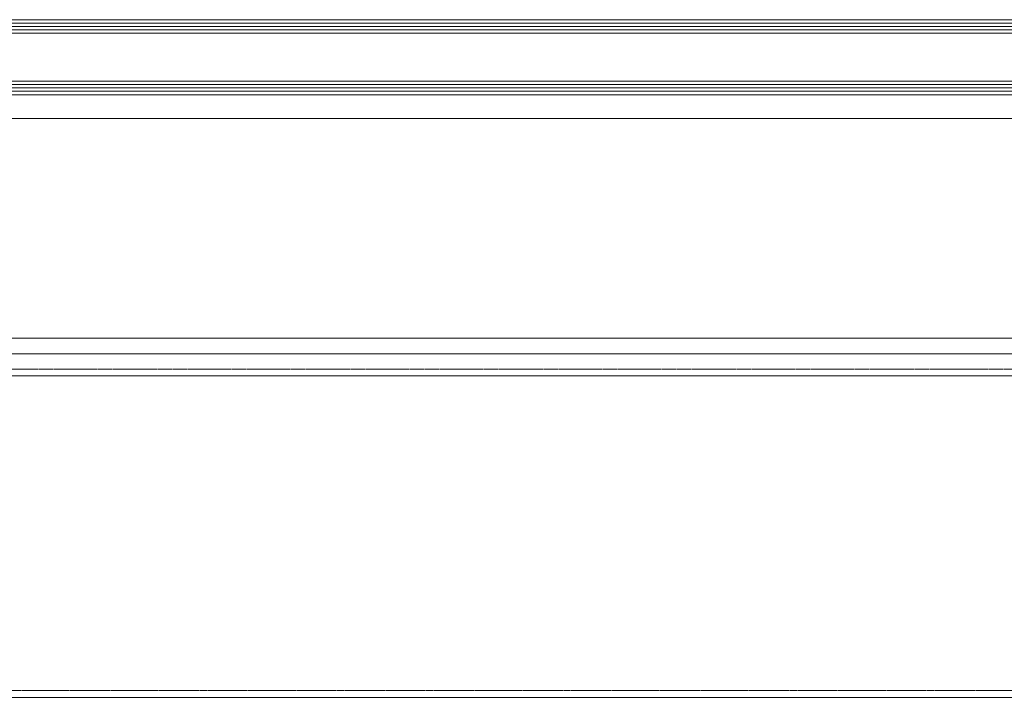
# Model space of a CAD drawing. Header units: millimetres. Extents: x -226731 to 126254, y -16359 to 60195.
# Tile 236 of 256: x -141986 to -141698, y 20779 to 20978. Entities that reach past the tile are written whole.
import ezdxf

# ---------------------------------------------------------------- set-up
doc = ezdxf.new("R2010")
doc.units = ezdxf.units.MM
doc.header["$LTSCALE"] = 0.1
doc.header["$MEASUREMENT"] = 0
doc.linetypes.add('HIDDEN', pattern=[0.375, 0.25, -0.125])
doc.layers.add('3_Hatch', color=8, linetype='Continuous', lineweight=0)

# ---------------------------------------------------------------- blocks, each defined once
blk = doc.blocks.new('*U429')
at = {"layer": '3_Hatch', "color": 8}
for p, q in [((29.99, 199.78), (1150, 199.78)), ((28.4, 105.47), (1150, 105.47)), ((30.03, 98.97), (1150, 98.97)), ((29.51, 94.41), (1150, 94.41)), ((29.56, 30.01), (1150, 30.01)), ((1150, 23, 0), (7.48, 23)), ((1150, 22, 0), (7.48, 22)), ((1150, 21, 0), (7.48, 21)), ((1150, 20, 0), (7.48, 20)), ((1150, 19, 0), (7.48, 19)), ((1150, 5, 0), (7.48, 5)), ((1150, 4, 0), (7.48, 4)), ((1150, 3, 0), (7.48, 3)), ((1150, 2, 0), (7.48, 2)), ((1150, 1, 0), (7.48, 1))]:
    blk.add_line(p, q, dxfattribs=at)
at = {"layer": '3_Hatch', "color": 8, "linetype": 'HIDDEN', "ltscale": 5}
blk.add_line((29.99, 197.78), (1150, 197.78), dxfattribs=at)
at = {"layer": '3_Hatch', "color": 8, "linetype": 'HIDDEN'}
blk.add_line((30.03, 103.48), (1150, 103.48), dxfattribs=at)

msp = doc.modelspace()

# ---------------------------------------------------------------- block references
at = {"layer": '3_Hatch', "color": 8, "rotation": 179.9999999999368}
msp.add_blockref('*U429', (-141413.95, 20978.95), dxfattribs=at)

doc.saveas('drawing.dxf')
